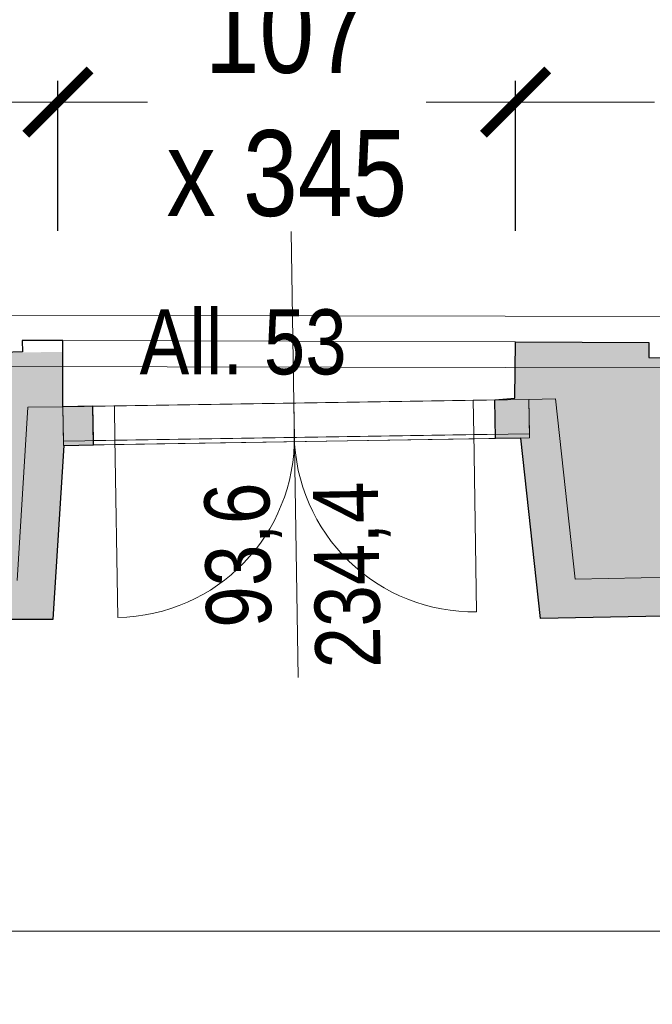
# Model space of a CAD drawing. Extents: x -6068 to 35118, y -17738 to 67348.
# Tile 229 of 243: x 1296 to 1443, y 23680 to 23910. Entities that reach past the tile are written whole.
import ezdxf

# ---------------------------------------------------------------- set-up
doc = ezdxf.new("R2010")
doc.units = 0
doc.header["$LTSCALE"] = 15
doc.linetypes.add('Continua', pattern=[0])
doc.linetypes.add('Cui_CONTINU', pattern=[0])
doc.layers.get('0').update_dxf_attribs({"linetype": 'CONTINUOUS'})
doc.layers.get('DEFPOINTS').update_dxf_attribs({"linetype": 'CONTINUOUS'})
for name, color, linetype, lineweight, true_color in [('Baie Architectural - Seuil - NIVEAUX - Style par défaut', 7, 'Continua', 0, 0x000000), ('EDL-Mesures et Cotes', 7, 'Continua', 0, 0xc0c0c0), ('Enveloppe - NIVEAUX - Style par défaut', 7, 'Continua', 0, 0x000000), ('Extrusion Solide - NIVEAUX - Style par défaut', 7, 'Continua', 0, 0x000000), ('Fenêtre - Cadre - NIVEAUX - Style par défaut', 7, 'Continua', 0, 0x000000), ('Fenêtre - Mesures - NIVEAUX - Style par défaut', 7, 'Continua', 0, 0x000000), ('Fenêtre - Ouvertures - NIVEAUX - Style par défaut', 7, 'Continua', 0, 0x000000), ('Fenêtre - Seuil - NIVEAUX - Style par défaut', 7, 'Continua', 0, 0x000000)]:
    doc.layers.add(name, color=color, linetype=linetype, lineweight=lineweight, true_color=true_color)
for name, color, linetype in [('EDL_COUVERTURE maçonnerie', 5, 'CONTINUOUS'), ('EDL_NIVEAU 1 murs & cloisons', 5, 'CONTINUOUS'), ('PIS-fond de plan', 7, 'Cui_CONTINU')]:
    doc.layers.add(name, color=color, linetype=linetype)
doc.styles.add('Arial Narrow', font='ARIALN.TTF')
doc.styles.add('MtXpl_Arial_Narrow', font='ARIALN.TTF')
doc.dimstyles.new('Côtes (ech cm) PIS', dxfattribs={"dimscale": 0, "dimtxt": 20, "dimasz": 15, "dimexe": 5, "dimexo": 5, "dimgap": 5, "dimtad": 0, "dimtih": 1, "dimtoh": 1, "dimdec": 0, "dimtxsty": 'Arial Narrow', "dimblk": 'ARCHTICK', "dimcen": 0, "dimclrd": 256, "dimclre": 256, "dimclrt": 256, "dimadec": 0, "dimazin": 0, "dimtfac": 1, "dimtdec": 0, "dimtmove": 2, "dimatfit": 3, "dimfxl": 30, "dimfxlon": 1, "dimlwd": 0, "dimarcsym": 0})

# ---------------------------------------------------------------- blocks, each defined once
blk = doc.blocks.new('EDP_Niveau 1_2025 09 17')
at = {"layer": 'EDL_COUVERTURE maçonnerie', "linetype": 'Continuous', "ltscale": 0.08}
h = blk.add_hatch(color=9, dxfattribs=at)
h.dxf.hatch_style = 1
h.paths.add_polyline_path([(1837.95, -17.71), (1837.94, -21.71), (1840.94, -21.72), (1840.91, -32.72), (1840.91, -36.91), (1840.93, -45.91), (1840.63, -45.91), (1837.16, -76.87), (1569.64, -77.68), (1571.12, -565.99), (1587.26, -565.95), (1587.4, -620.45), (1563.17, -620.59), (1563.33, -649.99), (1507.33, -650.3), (1507.06, -593.38), (1503.28, -593.4), (1503.25, -586.4), (1507.06, -586.38), (1507.03, -228.11), (1417.24, -229.8), (1412.66, -187.8), (1406.69, -187.89), (1406.55, -178.89), (1411.26, -178.49), (1411.42, -165.37), (1442.45, -165.48), (1442.45, -169.03), (1449.59, -169.16), (1519.42, -170.8), (1520.09, -67.19), (1517.52, -67.15), (1518.34, -17.57), (1568.6, -17.69), (1568.59, -19.5), (1712.04, -20.74), (1815.33, -19.95), (1815.34, -17.65), (1837.95, -17.71)])
h = blk.add_hatch(color=9, dxfattribs=at)
h.dxf.hatch_style = 1
h.paths.add_polyline_path([(1182.54, -169.17), (1182.55, -166.83), (1148.54, -166.48), (1146.69, -182.85), (1145.22, -183.02), (1145.36, -192.02), (1147.39, -191.99), (1151.18, -230.3), (1303.72, -229.98), (1306.25, -189.48), (1313.08, -189.37), (1312.94, -180.37), (1305.94, -180.48), (1305.94, -167.71)])
at = {"layer": 'Baie Architectural - Seuil - NIVEAUX - Style par défaut', "color": 103, "linetype": 'Continua', "lineweight": 5, "ltscale": 0.1, "true_color": 0x49c386}
for p, q in [((1305.94, -165.04), (1411.42, -165.37)), ((1414.5, -178.77), (1305.94, -180.48)), ((1306.09, -189.48), (1414.64, -187.77))]:
    blk.add_line(p, q, dxfattribs=at)
at = {"layer": 'EDL_COUVERTURE maçonnerie', "linetype": 'Continuous', "ltscale": 0.08}
blk.add_lwpolyline([(1182.54, -169.17), (1182.55, -166.83), (1148.54, -166.48), (1146.69, -182.85), (1145.22, -183.02), (1145.36, -192.02), (1147.39, -191.99), (1151.18, -230.3), (1303.72, -229.98), (1306.25, -189.48), (1313.08, -189.37), (1312.94, -180.37), (1305.94, -180.48), (1305.94, -165.04), (1296.43, -165.02), (1296.52, -167.72), (1244.16, -169.48), (1182.54, -169.17), (1182.54, -169.17)], dxfattribs=at)
at = {"layer": 'EDL_NIVEAU 1 murs & cloisons', "linetype": 'Continuous', "ltscale": 0.08}
blk.add_lwpolyline([(1507.03, -228.11), (1417.24, -229.8), (1412.66, -187.8), (1406.69, -187.89), (1406.55, -178.89), (1411.26, -178.49), (1411.42, -165.37), (1442.45, -165.48), (1442.45, -169.03), (1449.59, -169.16)], dxfattribs=at)
at = {"layer": 'Enveloppe - NIVEAUX - Style par défaut', "color": 18, "linetype": 'Continua', "lineweight": 20, "ltscale": 0.1, "true_color": 0x000000}
for p, q in [((1414.5, -178.77), (1305.94, -180.48)), ((1406.55, -178.89), (1406.69, -187.89)), ((1420.72, -178.67), (1414.5, -178.77)), ((1414.5, -178.77), (1414.64, -187.77)), ((1414.63, -186.77), (1414.5, -178.77)), ((1425.29, -220.64), (1420.72, -178.67)), ((1297.79, -180.61), (1295.27, -221)), ((1305.94, -180.48), (1297.79, -180.61)), ((1305.94, -180.48), (1306.07, -188.48)), ((1306.09, -189.48), (1305.94, -180.48)), ((1313.08, -189.37), (1312.94, -180.37)), ((1306.07, -188.48), (1414.63, -186.77)), ((1406.69, -187.89), (1412.66, -187.8)), ((1412.66, -187.8), (1417.24, -229.8)), ((1303.72, -229.98), (1306.25, -189.48)), ((1306.25, -189.48), (1313.08, -189.37)), ((1507.68, -219.1), (1425.29, -220.64)), ((1417.24, -229.8), (1507.03, -228.11)), ((1151.18, -230.3), (1303.72, -229.98))]:
    blk.add_line(p, q, dxfattribs=at)
at = {"layer": 'Extrusion Solide - NIVEAUX - Style par défaut', "color": 253, "linetype": 'Continua', "lineweight": 13, "ltscale": 0.1, "true_color": 0xa5a5c0}
for p, q in [((1503.16, -159.52), (633.21, -157.97)), ((633.19, -169.97), (1503.14, -171.52))]:
    blk.add_line(p, q, dxfattribs=at)
at = {"layer": 'Fenêtre - Cadre - NIVEAUX - Style par défaut', "color": 161, "linetype": 'Continua', "lineweight": 13, "ltscale": 0.1, "true_color": 0x7599ff}
for p, q in [((1312.94, -180.37), (1406.55, -178.89)), ((1401.55, -178.97), (1406.55, -178.89)), ((1406.55, -178.89), (1406.67, -186.89)), ((1406.55, -178.89), (1406.67, -186.89)), ((1312.94, -180.37), (1317.94, -180.29)), ((1313.07, -188.37), (1312.94, -180.37)), ((1313.07, -188.37), (1312.94, -180.37)), ((1317.94, -180.29), (1318.07, -188.29)), ((1401.67, -186.97), (1401.55, -178.97)), ((1406.67, -186.89), (1313.07, -188.37)), ((1406.67, -186.89), (1401.67, -186.97)), ((1318.07, -188.29), (1313.07, -188.37))]:
    blk.add_line(p, q, dxfattribs=at)
at = {"layer": 'Fenêtre - Mesures - NIVEAUX - Style par défaut', "color": 161, "linetype": 'Continua', "lineweight": 13, "ltscale": 0.1, "true_color": 0x7599ff}
for q in [(1359.11, -139.64), (1360.75, -243.55)]:
    blk.add_line((1359.9, -189.63), q, dxfattribs=at)
at = {"layer": 'Fenêtre - Ouvertures - NIVEAUX - Style par défaut', "color": 161, "linetype": 'Continua', "lineweight": 13, "ltscale": 0.1, "true_color": 0x7599ff}
for p, q in [((1318.07, -188.29), (1317.94, -180.29)), ((1359.87, -187.63), (1359.74, -179.63)), ((1359.87, -187.63), (1359.74, -179.63)), ((1401.67, -186.97), (1401.55, -178.97)), ((1318.06, -187.79), (1318.72, -229.59)), ((1401.66, -186.47), (1402.33, -228.27))]:
    blk.add_line(p, q, dxfattribs=at)
at = {"layer": 'Fenêtre - Ouvertures - NIVEAUX - Style par défaut', "color": 161, "linetype": 'Continua', "lineweight": 5, "ltscale": 0.1, "true_color": 0x7599ff}
for centre, start, end in [((1318.06, -187.79), 270.906, 0.9059), ((1401.66, -186.47), 180.9059, 270.9061)]:
    blk.add_arc(centre, 41.81, start, end, dxfattribs=at)
at = {"layer": 'Fenêtre - Seuil - NIVEAUX - Style par défaut', "color": 161, "linetype": 'Continua', "lineweight": 5, "ltscale": 0.1, "true_color": 0x7599ff}
for p, q in [((1406.55, -178.89), (1312.94, -180.37)), ((1313.08, -189.37), (1406.69, -187.89))]:
    blk.add_line(p, q, dxfattribs=at)
at = {"layer": 'Fenêtre - Mesures - NIVEAUX - Style par défaut', "color": 161, "linetype": 'Continuous', "true_color": 0x7599ff, "style": 'MtXpl_Arial_Narrow'}
blk.add_text('All. 53', height=15.153, dxfattribs=at).set_placement((1323.82, -172.95))
for s, p in [('234,4', (1379.98, -241.3)), ('93,6', (1354.53, -231.84))]:
    blk.add_text(s, height=15.153, rotation=90.906, dxfattribs=at).set_placement(p)
blk = doc.blocks.new('_ArchTick')
at = {"color": 0, "linetype": 'ByBlock', "const_width": 0.15}
blk.add_lwpolyline([(-0.5, -0.5), (0.5, 0.5)], dxfattribs=at)
blk = doc.blocks.new('*D131')
at = {"layer": 'DEFPOINTS', "color": 0, "linetype": 'Continuous', "ltscale": 0.08, "transparency": 16777216}
for p in [(1304.81, 23890.49), (1148.54, 23833.52), (1304.81, 23828.89)]:
    blk.add_point(p, dxfattribs=at)
at = {"layer": 'EDL-Mesures et Cotes', "linetype": 'Continuous', "lineweight": -2, "ltscale": 0.08, "transparency": 16777216}
for p, q in [((1148.54, 23860.49), (1148.54, 23895.49)), ((1304.81, 23860.49), (1304.81, 23895.49))]:
    blk.add_line(p, q, dxfattribs=at)
at = {"layer": 'EDL-Mesures et Cotes', "linetype": 'Continuous', "lineweight": 0, "ltscale": 0.08, "transparency": 16777216}
for p, q in [((1148.54, 23890.49), (1204.33, 23890.49)), ((1304.81, 23890.49), (1249.01, 23890.49))]:
    blk.add_line(p, q, dxfattribs=at)
at = {"layer": 'EDL-Mesures et Cotes', "linetype": 'Continuous', "lineweight": 0, "ltscale": 0.08, "transparency": 16777216, "xscale": 15, "yscale": 15, "zscale": 15, "rotation": 180}
blk.add_blockref('_ArchTick', (1148.54, 23890.49), dxfattribs=at)
at = {"layer": 'EDL-Mesures et Cotes', "linetype": 'Continuous', "lineweight": 0, "ltscale": 0.08, "transparency": 16777216, "xscale": 15, "yscale": 15, "zscale": 15}
blk.add_blockref('_ArchTick', (1304.81, 23890.49), dxfattribs=at)
at = {"layer": 'EDL-Mesures et Cotes', "linetype": 'Continuous', "ltscale": 0.08, "transparency": 16777216, "insert": (1226.67, 23890.49), "char_height": 20, "attachment_point": 5, "style": 'Arial Narrow'}
blk.add_mtext('156', dxfattribs=at)
blk = doc.blocks.new('*D132')
at = {"layer": 'DEFPOINTS', "color": 0, "linetype": 'Continuous', "ltscale": 0.08, "transparency": 16777216}
for p in [(1411.42, 23890.49), (1411.42, 23834.63), (1304.81, 23828.89)]:
    blk.add_point(p, dxfattribs=at)
at = {"layer": 'EDL-Mesures et Cotes', "linetype": 'Continuous', "lineweight": -2, "ltscale": 0.08, "transparency": 16777216}
for p, q in [((1304.81, 23860.49), (1304.81, 23895.49)), ((1411.42, 23860.49), (1411.42, 23895.49))]:
    blk.add_line(p, q, dxfattribs=at)
at = {"layer": 'EDL-Mesures et Cotes', "linetype": 'Continuous', "lineweight": 0, "ltscale": 0.08, "transparency": 16777216}
for p, q in [((1304.81, 23890.49), (1325.65, 23890.49)), ((1411.42, 23890.49), (1390.57, 23890.49))]:
    blk.add_line(p, q, dxfattribs=at)
at = {"layer": 'EDL-Mesures et Cotes', "linetype": 'Continuous', "lineweight": 0, "ltscale": 0.08, "transparency": 16777216, "xscale": 15, "yscale": 15, "zscale": 15, "rotation": 180}
blk.add_blockref('_ArchTick', (1304.81, 23890.49), dxfattribs=at)
at = {"layer": 'EDL-Mesures et Cotes', "linetype": 'Continuous', "lineweight": 0, "ltscale": 0.08, "transparency": 16777216, "xscale": 15, "yscale": 15, "zscale": 15}
blk.add_blockref('_ArchTick', (1411.42, 23890.49), dxfattribs=at)
at = {"layer": 'EDL-Mesures et Cotes', "linetype": 'Continuous', "ltscale": 0.08, "transparency": 16777216, "insert": (1358.11, 23890.49), "char_height": 20, "attachment_point": 5, "style": 'Arial Narrow'}
blk.add_mtext('107\\Px 345', dxfattribs=at)
blk = doc.blocks.new('*D133')
at = {"layer": 'DEFPOINTS', "color": 0, "linetype": 'Continuous', "ltscale": 0.08, "transparency": 16777216}
for p in [(1520.81, 23890.49), (1411.42, 23834.63), (1520.81, 23830.75)]:
    blk.add_point(p, dxfattribs=at)
at = {"layer": 'EDL-Mesures et Cotes', "linetype": 'Continuous', "lineweight": -2, "ltscale": 0.08, "transparency": 16777216}
for p, q in [((1411.42, 23860.49), (1411.42, 23895.49)), ((1520.81, 23860.49), (1520.81, 23895.49))]:
    blk.add_line(p, q, dxfattribs=at)
at = {"layer": 'EDL-Mesures et Cotes', "linetype": 'Continuous', "lineweight": 0, "ltscale": 0.08, "transparency": 16777216}
for p, q in [((1411.42, 23890.49), (1443.75, 23890.49)), ((1520.81, 23890.49), (1488.48, 23890.49))]:
    blk.add_line(p, q, dxfattribs=at)
at = {"layer": 'EDL-Mesures et Cotes', "linetype": 'Continuous', "lineweight": 0, "ltscale": 0.08, "transparency": 16777216, "xscale": 15, "yscale": 15, "zscale": 15, "rotation": 180}
blk.add_blockref('_ArchTick', (1411.42, 23890.49), dxfattribs=at)
at = {"layer": 'EDL-Mesures et Cotes', "linetype": 'Continuous', "lineweight": 0, "ltscale": 0.08, "transparency": 16777216, "xscale": 15, "yscale": 15, "zscale": 15}
blk.add_blockref('_ArchTick', (1520.81, 23890.49), dxfattribs=at)
at = {"layer": 'EDL-Mesures et Cotes', "linetype": 'Continuous', "ltscale": 0.08, "transparency": 16777216, "insert": (1466.12, 23890.49), "char_height": 20, "attachment_point": 5, "style": 'Arial Narrow'}
blk.add_mtext('109', dxfattribs=at)
blk = doc.blocks.new('*D321')
at = {"layer": 'DEFPOINTS', "color": 0, "linetype": 'Continuous', "ltscale": 0.08, "transparency": 16777216}
for p in [(1507.03, 23771.89), (968.23, 23769.3), (1507.03, 23697.35)]:
    blk.add_point(p, dxfattribs=at)
at = {"layer": 'EDL-Mesures et Cotes', "linetype": 'Continuous', "lineweight": -2, "ltscale": 0.08, "transparency": 16777216}
for p, q in [((968.23, 23727.35), (968.23, 23692.35)), ((1507.03, 23727.35), (1507.03, 23692.35))]:
    blk.add_line(p, q, dxfattribs=at)
at = {"layer": 'EDL-Mesures et Cotes', "linetype": 'Continuous', "lineweight": 0, "ltscale": 0.08, "transparency": 16777216}
for p, q in [((968.23, 23697.35), (1214.49, 23697.35)), ((1507.03, 23697.35), (1260.77, 23697.35))]:
    blk.add_line(p, q, dxfattribs=at)
at = {"layer": 'EDL-Mesures et Cotes', "linetype": 'Continuous', "lineweight": 0, "ltscale": 0.08, "transparency": 16777216, "xscale": 15, "yscale": 15, "zscale": 15, "rotation": 180}
blk.add_blockref('_ArchTick', (968.23, 23697.35), dxfattribs=at)
at = {"layer": 'EDL-Mesures et Cotes', "linetype": 'Continuous', "lineweight": 0, "ltscale": 0.08, "transparency": 16777216, "xscale": 15, "yscale": 15, "zscale": 15}
blk.add_blockref('_ArchTick', (1507.03, 23697.35), dxfattribs=at)
at = {"layer": 'EDL-Mesures et Cotes', "linetype": 'Continuous', "ltscale": 0.08, "transparency": 16777216, "insert": (1237.63, 23697.35), "char_height": 20, "attachment_point": 5, "style": 'Arial Narrow'}
blk.add_mtext('539', dxfattribs=at)

msp = doc.modelspace()

# ---------------------------------------------------------------- block references
at = {"layer": 'PIS-fond de plan'}
msp.add_blockref('EDP_Niveau 1_2025 09 17', (0, 24000), dxfattribs=at)

# ---------------------------------------------------------------- dimensions: what is measured, and where the dimension line sits
at = {"layer": 'EDL-Mesures et Cotes', "linetype": 'Continuous', "ltscale": 0.08}
dim = msp.add_linear_dim(base=(1411.42, 23890.49), p1=(1304.81, 23828.89), p2=(1411.42, 23834.63), text='<>\\Px 345', dimstyle='Côtes (ech cm) PIS', override={"dimscale": 1, "dimfxl": 30}, dxfattribs=at)
dim.commit()
dim.dimension.update_dxf_attribs({"geometry": '*D132', "text_midpoint": (1358.11, 23890.49)})
for base, p1, p2, override, picture, middle in [((1304.81, 23890.49), (1148.54, 23833.52), (1304.81, 23828.89), {"dimscale": 1, "dimfxl": 30}, '*D131', (1226.67, 23890.49)), ((1520.81, 23890.49), (1411.42, 23834.63), (1520.81, 23830.75), {"dimscale": 1, "dimfxl": 30}, '*D133', (1466.12, 23890.49)), ((1507.03, 23697.35), (968.23, 23769.3), (1507.03, 23771.89), {"dimscale": 1}, '*D321', (1237.63, 23697.35))]:
    dim = msp.add_linear_dim(base=base, p1=p1, p2=p2, dimstyle='Côtes (ech cm) PIS', override=override, dxfattribs=at)
    dim.commit()
    dim.dimension.update_dxf_attribs({"geometry": picture, "text_midpoint": middle})

doc.saveas('drawing.dxf')
